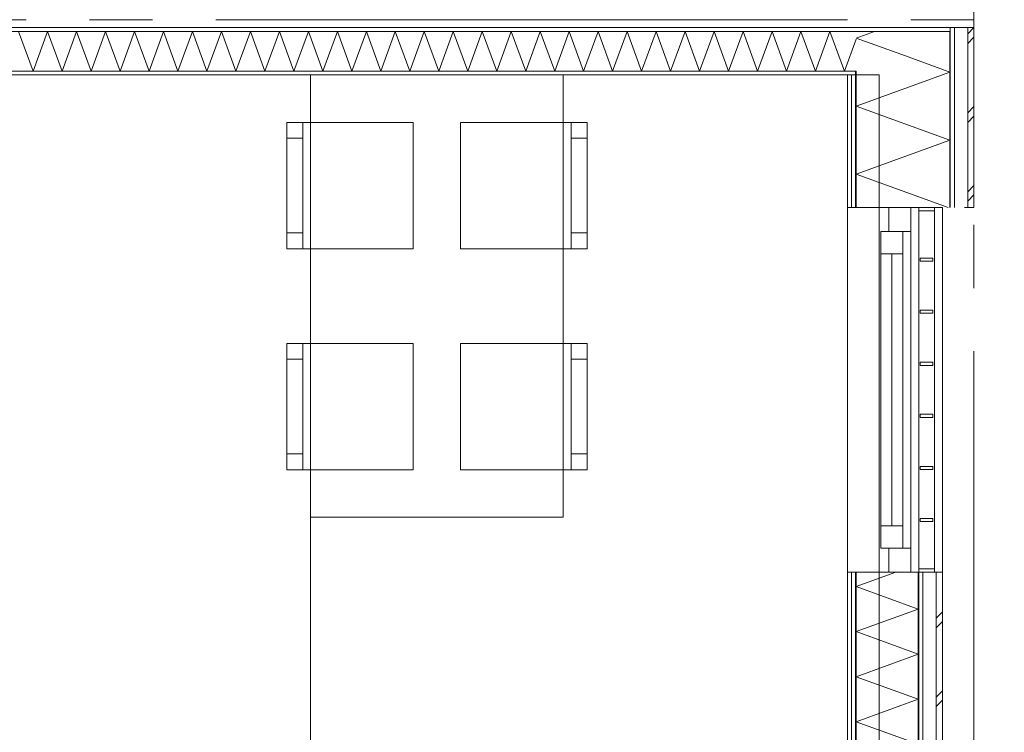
# Model space of a CAD drawing. Header units: millimetres. Extents: x -14925 to 266687, y -3550 to 35834.
# Tile 255 of 256: x 175765 to 178882, y 6744 to 9000. Entities that reach past the tile are written whole.
import ezdxf
from ezdxf.enums import TextEntityAlignment as Align

# ---------------------------------------------------------------- set-up
doc = ezdxf.new("R2010")
doc.units = ezdxf.units.MM
doc.header["$MEASUREMENT"] = 0
doc.linetypes.add('B0204', pattern=[2600, 2000, -200, 200, -200])
for name, color, linetype in [('34 Balustrades', 7, 'Continuous'), ('A Stramien', 7, 'Continuous'), ('New_21 Buitenwanden', 7, 'Continuous'), ('New_21 Buitenwanden Doorsnede-arcering', 7, 'Continuous'), ('New_21 Buitenwanden Laagscheidingslijnen', 7, 'Continuous'), ('New_21 Buitenwanden Ramen', 7, 'Continuous'), ('New_22 C Binnenwanden', 7, 'Continuous'), ('New_22 C Binnenwanden Doorsnede-arcering', 7, 'Continuous'), ('New_22 C Binnenwanden Laagscheidingslijnen', 7, 'Continuous'), ('New_82 Interieur', 7, 'Continuous'), ('New_Z Gebruiksopp Zone omranding', 7, 'Continuous'), ('Tekst_dim 1_ 100 .DO', 7, 'Continuous')]:
    doc.layers.add(name, color=color, linetype=linetype)
doc.styles.add('GENERATED_STYLE_2', font='verdana.ttf')
doc.dimstyles.new('GENERATED_STYLE__2', dxfattribs={"dimtxt": 400, "dimasz": 380, "dimexe": 0.18, "dimexo": 0.0625, "dimgap": 0, "dimtad": 1, "dimtih": 1, "dimtoh": 1, "dimdec": 0, "dimzin": 0, "dimdsep": 46, "dimtxsty": 'GENERATED_STYLE_2', "dimblk": 'ARROWHEAD_7', "dimblk1": 'ARROWHEAD_7', "dimblk2": 'ARROWHEAD_7', "dimcen": 0.09, "dimse1": 1, "dimse2": 1, "dimclrd": 9, "dimclre": 9, "dimclrt": 9, "dimadec": 1, "dimazin": 0, "dimtfac": 1, "dimtdec": 4, "dimtmove": 0, "dimatfit": 3, "dimfxl": 1, "dimtolj": 1, "dimtzin": 0, "dimarcsym": 0})
pattern_1 = [(90, (181310.86, 0), (-100, 0), [])]
pattern_2 = [(90, (181310.86, 0), (-346.41, 0), [0, -200]), (90, (181137.66, 100), (-346.41, 0), [0, -200])]
pattern_3 = [(0, (181310.86, 0), (0, 100), [])]

# ---------------------------------------------------------------- blocks, each defined once
blk = doc.blocks.new('Stoel 02 26[213]_2', base_point=(177160.9, 7575))
at = {"layer": 'New_82 Interieur', "color": 7, "linetype": 'Continuous', "lineweight": 0}
for p, q in [((177510.9, 7575), (177510.9, 7975)), ((177510.9, 7925), (177560.9, 7925)), ((177510.9, 7625), (177560.9, 7625))]:
    blk.add_line(p, q, dxfattribs=at)
at = {"layer": 'New_82 Interieur', "color": 7, "linetype": 'Continuous', "lineweight": 0, "flags": 128}
blk.add_lwpolyline([(177160.9, 7575), (177160.9, 7975), (177560.9, 7975), (177560.9, 7575)], close=True, dxfattribs=at)
blk = doc.blocks.new('Stoel 02 26[214]_2', base_point=(177160.9, 8275))
at = {"layer": 'New_82 Interieur', "color": 7, "linetype": 'Continuous', "lineweight": 0}
for p, q in [((177510.9, 8275), (177510.9, 8675)), ((177510.9, 8625), (177560.9, 8625)), ((177510.9, 8325), (177560.9, 8325))]:
    blk.add_line(p, q, dxfattribs=at)
at = {"layer": 'New_82 Interieur', "color": 7, "linetype": 'Continuous', "lineweight": 0, "flags": 128}
blk.add_lwpolyline([(177160.9, 8275), (177160.9, 8675), (177560.9, 8675), (177560.9, 8275)], close=True, dxfattribs=at)
blk = doc.blocks.new('Stoel 02 26[221]_2', base_point=(177010.9, 7575))
at = {"layer": 'New_82 Interieur', "color": 7, "linetype": 'Continuous', "lineweight": 0}
for p, q in [((176660.9, 7575), (176660.9, 7975)), ((176660.9, 7925), (176610.9, 7925)), ((176660.9, 7625), (176610.9, 7625))]:
    blk.add_line(p, q, dxfattribs=at)
at = {"layer": 'New_82 Interieur', "color": 7, "linetype": 'Continuous', "lineweight": 0, "flags": 128}
blk.add_lwpolyline([(177010.9, 7575), (177010.9, 7975), (176610.9, 7975), (176610.9, 7575)], close=True, dxfattribs=at)
blk = doc.blocks.new('Stoel 02 26[222]_2', base_point=(177010.9, 8275))
at = {"layer": 'New_82 Interieur', "color": 7, "linetype": 'Continuous', "lineweight": 0}
for p, q in [((176660.9, 8275), (176660.9, 8675)), ((176660.9, 8625), (176610.9, 8625)), ((176660.9, 8325), (176610.9, 8325))]:
    blk.add_line(p, q, dxfattribs=at)
at = {"layer": 'New_82 Interieur', "color": 7, "linetype": 'Continuous', "lineweight": 0, "flags": 128}
blk.add_lwpolyline([(177010.9, 8275), (177010.9, 8675), (176610.9, 8675), (176610.9, 8275)], close=True, dxfattribs=at)
blk = doc.blocks.new('Ontwerp tafel 26 KM[262]_2', base_point=(176685.9, 7425))
at = {"layer": 'New_82 Interieur', "color": 7, "linetype": 'Continuous', "lineweight": 0, "flags": 128}
blk.add_lwpolyline([(176685.9, 7425), (176685.9, 8825), (177485.9, 8825), (177485.9, 7425)], close=True, dxfattribs=at)
blk = doc.blocks.new('*X4425', base_point=(181310.9, 0))
at = {"layer": 'New_21 Buitenwanden Doorsnede-arcering', "color": 7, "linetype": 'Continuous', "lineweight": 0}
for p, q in [((178665.9, 7105), (178685.9, 7125)), ((178665.9, 7075), (178685.9, 7095)), ((178665.9, 6855), (178685.9, 6875)), ((178665.9, 6825), (178685.9, 6845)), ((178665.9, 6605), (178685.9, 6625)), ((178665.9, 6575), (178685.9, 6595)), ((178665.9, 6355), (178685.9, 6375)), ((178665.9, 6325), (178685.9, 6345)), ((178665.9, 6105), (178685.9, 6125)), ((178665.9, 6075), (178685.9, 6095)), ((178665.9, 5855), (178685.9, 5875)), ((178665.9, 5825), (178685.9, 5845)), ((178665.9, 5605), (178685.9, 5625)), ((178665.9, 5575), (178685.9, 5595)), ((178665.9, 5355), (178685.9, 5375)), ((178665.9, 5325), (178685.9, 5345)), ((178665.9, 5105), (178685.9, 5125))]:
    blk.add_line(p, q, dxfattribs=at)
blk = doc.blocks.new('*X4426', base_point=(181310.9, 0))
at = {"layer": 'New_21 Buitenwanden Doorsnede-arcering', "color": 7, "linetype": 'Continuous', "lineweight": 0}
for p, q in [((178538.8, 7251), (178412.9, 7205.2)), ((178608.9, 7133.8), (178412.9, 7205.2)), ((178608.9, 7133.8), (178412.9, 7062.5)), ((178608.9, 6991.1), (178412.9, 7062.5)), ((178608.9, 6991.1), (178412.9, 6919.8)), ((178608.9, 6848.5), (178412.9, 6919.8)), ((178608.9, 6848.5), (178412.9, 6777.1)), ((178608.9, 6705.8), (178412.9, 6777.1)), ((178608.9, 6705.8), (178412.9, 6634.4)), ((178608.9, 6563.1), (178412.9, 6634.4)), ((178608.9, 6563.1), (178412.9, 6491.8)), ((178608.9, 6420.4), (178412.9, 6491.8)), ((178608.9, 6420.4), (178412.9, 6349.1)), ((178608.9, 6277.8), (178412.9, 6349.1)), ((178608.9, 6277.8), (178412.9, 6206.4)), ((178608.9, 6135.1), (178412.9, 6206.4)), ((178608.9, 6135.1), (178412.9, 6063.7)), ((178608.9, 5992.4), (178412.9, 6063.7)), ((178608.9, 5992.4), (178412.9, 5921.1)), ((178608.9, 5849.7), (178412.9, 5921.1)), ((178608.9, 5849.7), (178412.9, 5778.4)), ((178608.9, 5707.1), (178412.9, 5778.4)), ((178608.9, 5707.1), (178412.9, 5635.7)), ((178608.9, 5564.4), (178412.9, 5635.7)), ((178608.9, 5564.4), (178412.9, 5493)), ((178608.9, 5421.7), (178412.9, 5493)), ((178608.9, 5421.7), (178412.9, 5350.4)), ((178608.9, 5279), (178412.9, 5350.4)), ((178608.9, 5279), (178412.9, 5207.7)), ((178608.9, 5136.3), (178412.9, 5207.7)), ((178608.9, 5136.3), (178495.3, 5095))]:
    blk.add_line(p, q, dxfattribs=at)
blk = doc.blocks.new('Rnx horizontaal 26[91]_2', base_point=(181310.9, 0))
at = {"layer": 'New_21 Buitenwanden Ramen', "color": 7, "linetype": 'Continuous', "lineweight": 0}
for p, q in [((178385.9, 8405), (178385.9, 8417)), ((178385.9, 8405), (178385.9, 8417)), ((178385.9, 8405), (178385.9, 7251)), ((178397.9, 8405), (178385.9, 8405)), ((178397.9, 8405), (178385.9, 8405)), ((178412.9, 8405), (178397.9, 8405)), ((178412.9, 8405), (178397.9, 8405)), ((178515.9, 8405), (178412.9, 8405)), ((178515.9, 8405), (178412.9, 8405)), ((178515.9, 8405), (178515.9, 8329)), ((178585.9, 8405), (178515.9, 8405)), ((178585.9, 8405), (178515.9, 8405)), ((178585.9, 8329), (178585.9, 8405)), ((178608.9, 8405), (178585.9, 8405)), ((178623.9, 8405), (178608.9, 8405)), ((178665.9, 8405), (178623.9, 8405)), ((178685.9, 8405), (178665.9, 8405)), ((178685.9, 8405), (178685.9, 7251)), ((178490.9, 8329), (178490.9, 8259)), ((178560.9, 8329), (178490.9, 8329)), ((178515.9, 8329), (178560.9, 8329)), ((178560.9, 8329), (178585.9, 8329)), ((178560.9, 8259), (178560.9, 8329)), ((178585.9, 7327), (178585.9, 8329)), ((178490.9, 8259), (178490.9, 7397)), ((178490.9, 8259), (178560.9, 8259)), ((178490.9, 8259), (178490.9, 7397)), ((178525.9, 8259), (178525.9, 7397)), ((178560.9, 7397), (178560.9, 8259)), ((178560.9, 7397), (178490.9, 7397)), ((178490.9, 7397), (178490.9, 7327)), ((178560.9, 7327), (178560.9, 7397)), ((178490.9, 7327), (178560.9, 7327)), ((178560.9, 7327), (178515.9, 7327)), ((178515.9, 7327), (178515.9, 7251)), ((178585.9, 7327), (178560.9, 7327)), ((178585.9, 7251), (178585.9, 7327)), ((178397.9, 7251), (178385.9, 7251)), ((178397.9, 7251), (178385.9, 7251)), ((178385.9, 7251), (178385.9, 7239)), ((178385.9, 7251), (178385.9, 7239)), ((178412.9, 7251), (178397.9, 7251)), ((178412.9, 7251), (178397.9, 7251)), ((178515.9, 7251), (178412.9, 7251)), ((178515.9, 7251), (178412.9, 7251)), ((178585.9, 7251), (178515.9, 7251)), ((178585.9, 7251), (178515.9, 7251)), ((178608.9, 7251), (178585.9, 7251)), ((178623.9, 7251), (178608.9, 7251)), ((178665.9, 7251), (178623.9, 7251)), ((178685.9, 7251), (178665.9, 7251))]:
    blk.add_line(p, q, dxfattribs=at)
blk = doc.blocks.new('Wall_696_2', base_point=(178385.9, 5095))
at = {"layer": 'New_21 Buitenwanden Doorsnede-arcering', "linetype": 'Continuous', "lineweight": 0, "true_color": 0x000000}
h = blk.add_hatch(dxfattribs=at)
h.set_pattern_fill('720_Gips_0002', color=18, style=0, pattern_type=2)
h.set_pattern_definition(pattern_2)
h.paths.add_polyline_path([(178385.9, 5095), (178397.9, 5095), (178397.9, 7251), (178385.9, 7251)])
h = blk.add_hatch(dxfattribs=at)
h.set_pattern_fill('325_Houtachtig_plaatmate_E3', color=18, style=0, pattern_type=2)
h.set_pattern_definition(pattern_1)
h.paths.add_polyline_path([(178412.9, 7251), (178397.9, 7251), (178397.9, 5095), (178412.9, 5095)])
h = blk.add_hatch(dxfattribs=at)
h.set_pattern_fill('325_Houtachtig_plaatmate_E3', color=18, style=0, pattern_type=2)
h.set_pattern_definition(pattern_1)
h.paths.add_polyline_path([(178623.9, 7251), (178608.9, 7251), (178608.9, 5095), (178623.9, 5095)])
at = {"layer": 'New_21 Buitenwanden', "color": 9, "linetype": 'Continuous', "lineweight": 0}
for p, q in [((178385.9, 8405), (178385.9, 8417)), ((178397.9, 8405), (178385.9, 8405)), ((178412.9, 8405), (178397.9, 8405)), ((178515.9, 8405), (178412.9, 8405)), ((178585.9, 8405), (178515.9, 8405)), ((178608.9, 8405), (178585.9, 8405)), ((178623.9, 8405), (178608.9, 8405)), ((178665.9, 8405), (178623.9, 8405)), ((178685.9, 8405), (178665.9, 8405)), ((178385.9, 7251), (178385.9, 7239)), ((178397.9, 7251), (178385.9, 7251)), ((178412.9, 7251), (178397.9, 7251)), ((178515.9, 7251), (178412.9, 7251)), ((178585.9, 7251), (178515.9, 7251)), ((178608.9, 7251), (178585.9, 7251)), ((178623.9, 7251), (178608.9, 7251)), ((178665.9, 7251), (178623.9, 7251)), ((178685.9, 7251), (178665.9, 7251))]:
    blk.add_line(p, q, dxfattribs=at)
at = {"layer": 'New_21 Buitenwanden', "color": 9, "linetype": 'Continuous', "lineweight": 0, "flags": 128}
for points in [[(178385.9, 7251), (178385.9, 5095)], [(178685.9, 5095), (178685.9, 7251)]]:
    blk.add_lwpolyline(points, dxfattribs=at)
at = {"layer": 'New_21 Buitenwanden Laagscheidingslijnen', "color": 9, "linetype": 'Continuous', "lineweight": 0}
for p, q in [((178397.9, 5095), (178397.9, 7251)), ((178412.9, 5095), (178412.9, 7251)), ((178608.9, 5095), (178608.9, 7251)), ((178623.9, 5095), (178623.9, 7251)), ((178665.9, 5095), (178665.9, 7251))]:
    blk.add_line(p, q, dxfattribs=at)
at = {"layer": 'New_21 Buitenwanden', "color": 1, "lineweight": 0}
for name in ['*X4426', '*X4425']:
    blk.add_blockref(name, (181310.9, 0), dxfattribs=at)
at = {"layer": 'New_21 Buitenwanden Ramen', "color": 7, "linetype": 'Continuous', "lineweight": 0}
blk.add_blockref('Rnx horizontaal 26[91]_2', (181310.9, 0), dxfattribs=at)
blk = doc.blocks.new('*X4454', base_point=(181310.9, 0))
at = {"layer": 'New_22 C Binnenwanden Doorsnede-arcering', "color": 7, "linetype": 'Continuous', "lineweight": 0}
for p, q in [((175807.6, 8837), (175761.8, 8963)), ((175807.6, 8837), (175853.5, 8963)), ((175899.4, 8837), (175853.5, 8963)), ((175899.4, 8837), (175945.2, 8963)), ((175991.1, 8837), (175945.2, 8963)), ((175991.1, 8837), (176036.9, 8963)), ((176082.8, 8837), (176036.9, 8963)), ((176082.8, 8837), (176128.7, 8963)), ((176174.5, 8837), (176128.7, 8963)), ((176174.5, 8837), (176220.4, 8963)), ((176266.2, 8837), (176220.4, 8963)), ((176266.2, 8837), (176312.1, 8963)), ((176358, 8837), (176312.1, 8963)), ((176358, 8837), (176403.8, 8963)), ((176449.7, 8837), (176403.8, 8963)), ((176449.7, 8837), (176495.5, 8963)), ((176541.4, 8837), (176495.5, 8963)), ((176541.4, 8837), (176587.3, 8963)), ((176633.1, 8837), (176587.3, 8963)), ((176633.1, 8837), (176679, 8963)), ((176724.8, 8837), (176679, 8963)), ((176724.8, 8837), (176770.7, 8963)), ((176816.6, 8837), (176770.7, 8963)), ((176816.6, 8837), (176862.4, 8963)), ((176908.3, 8837), (176862.4, 8963)), ((176908.3, 8837), (176954.1, 8963)), ((177000, 8837), (176954.1, 8963)), ((177000, 8837), (177045.9, 8963)), ((177091.7, 8837), (177045.9, 8963)), ((177091.7, 8837), (177137.6, 8963)), ((177183.4, 8837), (177137.6, 8963)), ((177183.4, 8837), (177229.3, 8963)), ((177275.2, 8837), (177229.3, 8963)), ((177275.2, 8837), (177321, 8963)), ((177366.9, 8837), (177321, 8963)), ((177366.9, 8837), (177412.7, 8963)), ((177458.6, 8837), (177412.7, 8963)), ((177458.6, 8837), (177504.5, 8963)), ((177550.3, 8837), (177504.5, 8963)), ((177550.3, 8837), (177596.2, 8963)), ((177642, 8837), (177596.2, 8963)), ((177642, 8837), (177687.9, 8963)), ((177733.8, 8837), (177687.9, 8963)), ((177733.8, 8837), (177779.6, 8963)), ((177825.5, 8837), (177779.6, 8963)), ((177825.5, 8837), (177871.3, 8963)), ((177917.2, 8837), (177871.3, 8963)), ((177917.2, 8837), (177963.1, 8963)), ((178008.9, 8837), (177963.1, 8963)), ((178008.9, 8837), (178054.8, 8963)), ((178100.6, 8837), (178054.8, 8963)), ((178100.6, 8837), (178146.5, 8963)), ((178192.4, 8837), (178146.5, 8963)), ((178192.4, 8837), (178238.2, 8963)), ((178284.1, 8837), (178238.2, 8963)), ((178284.1, 8837), (178329.9, 8963)), ((178375.8, 8837), (178329.9, 8963)), ((178375.8, 8837), (178412.9, 8938.8))]:
    blk.add_line(p, q, dxfattribs=at)
blk = doc.blocks.new('Wall_702_2', base_point=(171935.9, 8825))
at = {"layer": 'New_22 C Binnenwanden Doorsnede-arcering', "linetype": 'Continuous', "lineweight": 0, "true_color": 0x000000}
h = blk.add_hatch(dxfattribs=at)
h.set_pattern_fill('325_Houtachtig_plaatmate_E3', color=18, style=0, pattern_type=2)
h.set_pattern_definition(pattern_3)
h.paths.add_polyline_path([(178708.9, 8975), (171612.9, 8975), (171612.9, 8963), (178708.9, 8963)])
h = blk.add_hatch(dxfattribs=at)
h.set_pattern_fill('325_Houtachtig_plaatmate_E3', color=18, style=0, pattern_type=2)
h.set_pattern_definition(pattern_3)
h.paths.add_polyline_path([(178397.9, 8837), (171923.9, 8837), (171923.9, 8829.5), (171935.9, 8825), (178385.9, 8825), (178397.9, 8829.5)])
h = blk.add_hatch(dxfattribs=at)
h.set_pattern_fill('325_Houtachtig_plaatmate_E3', color=18, style=0, pattern_type=2)
h.set_pattern_definition(pattern_3)
h.paths.add_polyline_path([(178397.9, 8829.5), (178385.9, 8825), (178397.9, 8825)])
at = {"layer": 'New_21 Buitenwanden Laagscheidingslijnen', "color": 1, "linetype": 'Continuous', "lineweight": 0}
blk.add_line((178385.9, 8825), (178397.9, 8825), dxfattribs=at)
at = {"layer": 'New_22 C Binnenwanden', "color": 1, "linetype": 'Continuous', "lineweight": 0, "flags": 128}
for points in [[(178708.9, 8975), (171612.9, 8975)], [(171935.9, 8825), (178385.9, 8825)]]:
    blk.add_lwpolyline(points, dxfattribs=at)
at = {"layer": 'New_22 C Binnenwanden Laagscheidingslijnen', "color": 1, "linetype": 'Continuous', "lineweight": 0}
for p, q in [((171908.9, 8963), (178412.9, 8963)), ((178708.9, 8963), (178412.9, 8963)), ((171923.9, 8837), (178397.9, 8837)), ((178412.9, 8837), (178397.9, 8837))]:
    blk.add_line(p, q, dxfattribs=at)
at = {"layer": 'New_22 C Binnenwanden', "color": 1, "lineweight": 0}
blk.add_blockref('*X4454', (181310.9, 0), dxfattribs=at)
blk = doc.blocks.new('*X4534', base_point=(181310.9, 0))
at = {"layer": 'New_21 Buitenwanden Doorsnede-arcering', "color": 7, "linetype": 'Continuous', "lineweight": 0}
for p in [(178470.5, 8963), (178557.5, 8889.4)]:
    blk.add_line(p, (178412.9, 8942), dxfattribs=at)
blk = doc.blocks.new('*X4536', base_point=(181310.9, 0))
at = {"layer": 'New_21 Buitenwanden Doorsnede-arcering', "color": 7, "linetype": 'Continuous', "lineweight": 0}
for p, q in [((178765.9, 8955), (178785.9, 8975)), ((178765.9, 8925), (178785.9, 8945)), ((178765.9, 8705), (178785.9, 8725)), ((178765.9, 8675), (178785.9, 8695)), ((178765.9, 8455), (178785.9, 8475)), ((178765.9, 8425), (178785.9, 8445))]:
    blk.add_line(p, q, dxfattribs=at)
blk = doc.blocks.new('*X4537', base_point=(181310.9, 0))
at = {"layer": 'New_21 Buitenwanden Doorsnede-arcering', "color": 7, "linetype": 'Continuous', "lineweight": 0}
for p, q in [((178708.9, 8834.3), (178412.9, 8726.6)), ((178708.9, 8834.3), (178701.4, 8837)), ((178708.9, 8618.8), (178412.9, 8726.6)), ((178708.9, 8618.8), (178412.9, 8511.1)), ((178704.3, 8405), (178412.9, 8511.1))]:
    blk.add_line(p, q, dxfattribs=at)
blk = doc.blocks.new('*X4538', base_point=(181310.9, 0))
at = {"layer": 'New_21 Buitenwanden Doorsnede-arcering', "color": 7, "linetype": 'Continuous', "lineweight": 0}
blk.add_line((178701.4, 8837), (178557.5, 8889.4), dxfattribs=at)
blk = doc.blocks.new('Wall_727_2', base_point=(178385.9, 8405))
at = {"layer": 'New_21 Buitenwanden Doorsnede-arcering', "linetype": 'Continuous', "lineweight": 0, "true_color": 0x000000}
h = blk.add_hatch(dxfattribs=at)
h.set_pattern_fill('325_Houtachtig_plaatmate_E3', color=18, style=0, pattern_type=2)
h.set_pattern_definition(pattern_1)
h.paths.add_polyline_path([(178723.9, 8975), (178708.9, 8975), (178708.9, 8963), (178723.9, 8963)])
h = blk.add_hatch(dxfattribs=at)
h.set_pattern_fill('325_Houtachtig_plaatmate_E3', color=18, style=0, pattern_type=2)
h.set_pattern_definition(pattern_1)
h.paths.add_polyline_path([(178723.9, 8963), (178708.9, 8963), (178708.9, 8946.1), (178723.9, 8951.8)])
h = blk.add_hatch(dxfattribs=at)
h.set_pattern_fill('325_Houtachtig_plaatmate_E3', color=18, style=0, pattern_type=2)
h.set_pattern_definition(pattern_1)
h.paths.add_polyline_path([(178723.9, 8405), (178723.9, 8951.8), (178708.9, 8946.1), (178708.9, 8405)])
h = blk.add_hatch(dxfattribs=at)
h.set_pattern_fill('720_Gips_0002', color=18, style=0, pattern_type=2)
h.set_pattern_definition(pattern_2)
h.paths.add_polyline_path([(178385.9, 8825), (178385.9, 8405), (178397.9, 8405), (178397.9, 8825)])
h = blk.add_hatch(dxfattribs=at)
h.set_pattern_fill('325_Houtachtig_plaatmate_E3', color=18, style=0, pattern_type=2)
h.set_pattern_definition(pattern_1)
h.paths.add_polyline_path([(178412.9, 8837), (178397.9, 8837), (178397.9, 8829.5), (178412.9, 8835.1)])
h = blk.add_hatch(dxfattribs=at)
h.set_pattern_fill('325_Houtachtig_plaatmate_E3', color=18, style=0, pattern_type=2)
h.set_pattern_definition(pattern_1)
h.paths.add_polyline_path([(178412.9, 8825), (178412.9, 8835.1), (178397.9, 8829.5), (178397.9, 8825)])
h = blk.add_hatch(dxfattribs=at)
h.set_pattern_fill('325_Houtachtig_plaatmate_E3', color=18, style=0, pattern_type=2)
h.set_pattern_definition(pattern_1)
h.paths.add_polyline_path([(178397.9, 8825), (178397.9, 8405), (178412.9, 8405), (178412.9, 8825)])
at = {"layer": 'New_21 Buitenwanden', "color": 9, "linetype": 'Continuous', "lineweight": 0, "flags": 128}
for points in [[(178785.9, 8405), (178785.9, 8975)], [(178385.9, 8825), (178385.9, 8405)], [(178765.9, 8405), (178755.9, 8405)], [(178785.9, 8405), (178765.9, 8405)]]:
    blk.add_lwpolyline(points, dxfattribs=at)
at = {"layer": 'New_21 Buitenwanden Laagscheidingslijnen', "color": 9, "linetype": 'Continuous', "lineweight": 0}
for p, q in [((178708.9, 8837), (178708.9, 8946.1)), ((178723.9, 8405), (178723.9, 8951.8)), ((178765.9, 8405), (178765.9, 8967.5)), ((178397.9, 8405), (178397.9, 8825)), ((178412.9, 8825), (178412.9, 8835.1)), ((178412.9, 8405), (178412.9, 8825)), ((178708.9, 8405), (178708.9, 8837))]:
    blk.add_line(p, q, dxfattribs=at)
at = {"layer": 'New_21 Buitenwanden Laagscheidingslijnen', "color": 1, "linetype": 'Continuous', "lineweight": 0}
blk.add_line((178385.9, 8825), (178397.9, 8825), dxfattribs=at)
at = {"layer": 'New_22 C Binnenwanden', "color": 9, "linetype": 'Continuous', "lineweight": 0, "flags": 128}
for points in [[(178723.9, 8975), (178708.9, 8975)], [(178765.9, 8975), (178723.9, 8975)], [(178785.9, 8975), (178765.9, 8975)]]:
    blk.add_lwpolyline(points, dxfattribs=at)
at = {"layer": 'New_22 C Binnenwanden Laagscheidingslijnen', "color": 1, "linetype": 'Continuous', "lineweight": 0}
for p, q in [((178708.9, 8963), (178412.9, 8963)), ((178412.9, 8837), (178397.9, 8837))]:
    blk.add_line(p, q, dxfattribs=at)
at = {"layer": 'New_22 C Binnenwanden Laagscheidingslijnen', "color": 9, "linetype": 'Continuous', "lineweight": 0}
for p, q in [((178708.9, 8963), (178708.9, 8946.1)), ((178723.9, 8975), (178723.9, 8963)), ((178723.9, 8963), (178723.9, 8951.8)), ((178765.9, 8975), (178765.9, 8967.5)), ((178412.9, 8837), (178412.9, 8835.1))]:
    blk.add_line(p, q, dxfattribs=at)
at = {"layer": 'New_21 Buitenwanden', "color": 1, "lineweight": 0}
for name in ['*X4534', '*X4536', '*X4538', '*X4537']:
    blk.add_blockref(name, (181310.9, 0), dxfattribs=at)
blk = doc.blocks.new('Railing_54_2', base_point=(181310.9, 0))
at = {"layer": '34 Balustrades', "color": 9, "linetype": 'Continuous', "lineweight": 0, "flags": 128}
for points in [[(178660.9, 8405), (178610.9, 8405), (178610.9, 7251), (178660.9, 7251)], [(178660.9, 8405), (178610.9, 8405), (178610.9, 7251), (178660.9, 7251)], [(178660.9, 8405), (178610.9, 8405), (178610.9, 8395), (178660.9, 8395)], [(178660.9, 7261), (178610.9, 7261), (178610.9, 7251), (178660.9, 7251)]]:
    blk.add_lwpolyline(points, close=True, dxfattribs=at)
at = {"layer": '34 Balustrades', "color": 7, "linetype": 'Continuous', "lineweight": 0, "flags": 128}
for points in [[(178655.9, 8245.1), (178615.9, 8245.1), (178615.9, 8235.1), (178655.9, 8235.1)], [(178655.9, 8080.3), (178615.9, 8080.3), (178615.9, 8070.3), (178655.9, 8070.3)], [(178655.9, 7915.4), (178615.9, 7915.4), (178615.9, 7905.4), (178655.9, 7905.4)], [(178655.9, 7750.6), (178615.9, 7750.6), (178615.9, 7740.6), (178655.9, 7740.6)], [(178655.9, 7585.7), (178615.9, 7585.7), (178615.9, 7575.7), (178655.9, 7575.7)], [(178655.9, 7420.9), (178615.9, 7420.9), (178615.9, 7410.9), (178655.9, 7410.9)]]:
    blk.add_lwpolyline(points, close=True, dxfattribs=at)
blk = doc.blocks.new('Standard grid marker_2')
at = {"layer": 'A Stramien', "color": 7, "linetype": 'B0204', "lineweight": 0}
blk.add_line((1000, 0), (24500, 0), dxfattribs=at)
at = {"layer": 'A Stramien', "color": 9, "lineweight": 0, "style": 'GENERATED_STYLE_2'}
blk.add_attdef('AC_MarkerText_1', text='', height=400, rotation=90, dxfattribs=at).set_placement((-948.6, -142.5), align=Align.TOP_CENTER)
blk = doc.blocks.new('Standard grid marker_4')
at = {"layer": 'A Stramien', "color": 7, "linetype": 'B0204', "lineweight": 0}
blk.add_line((1000, 0), (12450, 0), dxfattribs=at)
at = {"layer": 'A Stramien', "color": 9, "lineweight": 0, "style": 'GENERATED_STYLE_2'}
blk.add_attdef('AC_MarkerText_1', text='', height=400, rotation=180, dxfattribs=at).set_placement((-600, -491.1), align=Align.TOP_CENTER)
blk = doc.blocks.new('*D5100', base_point=(181310.9, 0))
at = {"layer": 'Tekst_dim 1_ 100 .DO', "color": 9, "linetype": 'Continuous', "lineweight": 0}
for p, q in [((181185.9, 19125), (181185.9, 19875)), ((171635.9, 19500), (178885.9, 19500)), ((178885.9, 19500), (181285.9, 19500))]:
    blk.add_line(p, q, dxfattribs=at)
blk.add_circle((181185.9, 19500), 100, dxfattribs=at)
at = {"layer": 'Tekst_dim 1_ 100 .DO', "color": 9, "lineweight": 0, "insert": (179188.6, 19580), "char_height": 400, "attachment_point": 7, "style": 'GENERATED_STYLE_2'}
blk.add_mtext('\\A1;{\\pql;\\fVerdana|b0|i0|c0|p0;\\W1.000000;2.400}', dxfattribs=at)
blk = doc.blocks.new('ARROWHEAD_7')
at = {"color": 0, "linetype": 'Continuous', "lineweight": 0}
for p, q in [((0, -0.25), (0, 0.25)), ((0, 0), (-1, 0)), ((-0.25, 0), (0.25, 0))]:
    blk.add_line(p, q, dxfattribs=at)
blk.add_circle((0, 0), 0.25, dxfattribs=at)

msp = doc.modelspace()

# ---------------------------------------------------------------- linework, layer by layer
at = {"layer": 'New_Z Gebruiksopp Zone omranding', "color": 254, "linetype": 'Continuous', "lineweight": 0, "true_color": 0xe4e3c5, "flags": 128}
for points in [[(173204.9, 4675), (173204.9, 5689), (176685.9, 5689), (176685.9, 8825), (171935.9, 8825), (171935.9, 4675)], [(178485.9, 4675), (178485.9, 8825), (176685.9, 8825), (176685.9, 4675)]]:
    msp.add_lwpolyline(points, close=True, dxfattribs=at)

# ---------------------------------------------------------------- block references
at = {"layer": '34 Balustrades', "color": 9, "linetype": 'Continuous', "lineweight": 0}
msp.add_blockref('Railing_54_2', (181310.9, 0), dxfattribs=at)
at = {"layer": 'A Stramien', "color": 1, "linetype": 'Continuous', "lineweight": 0, "zscale": 1000, "rotation": 270}
msp.add_blockref('Standard grid marker_2', (178785.9, 21950), dxfattribs=at)
at = {"layer": 'A Stramien', "color": 1, "linetype": 'Continuous', "lineweight": 0, "xscale": -1, "zscale": 1000, "rotation": 180}
msp.add_blockref('Standard grid marker_4', (167585.9, 9000), dxfattribs=at)
at = {"layer": 'New_21 Buitenwanden', "color": 1, "lineweight": 0}
for name, p in [('Wall_727_2', (178385.9, 8405)), ('Wall_696_2', (178385.9, 5095))]:
    msp.add_blockref(name, p, dxfattribs=at)
at = {"layer": 'New_22 C Binnenwanden', "color": 1, "lineweight": 0}
msp.add_blockref('Wall_702_2', (171935.9, 8825), dxfattribs=at)
at = {"layer": 'New_82 Interieur', "color": 7, "linetype": 'Continuous', "lineweight": 0}
for name, p in [('Ontwerp tafel 26 KM[262]_2', (176685.9, 7425)), ('Stoel 02 26[222]_2', (177010.9, 8275)), ('Stoel 02 26[214]_2', (177160.9, 8275)), ('Stoel 02 26[221]_2', (177010.9, 7575)), ('Stoel 02 26[213]_2', (177160.9, 7575))]:
    msp.add_blockref(name, p, dxfattribs=at)

# ---------------------------------------------------------------- dimensions: what is measured, and where the dimension line sits
at = {"layer": 'Tekst_dim 1_ 100 .DO', "color": 9, "linetype": 'Continuous', "lineweight": 0}
dim = msp.add_linear_dim(base=(181185.9, 19500), p1=(178785.9, 18125), p2=(181185.9, 7250), dimstyle='GENERATED_STYLE__2', dxfattribs=at)
dim.commit()
dim.dimension.update_dxf_attribs({"geometry": '*D5100', "text_midpoint": (179858.6, 19780), "dimtype": 160})

doc.saveas('drawing.dxf')
